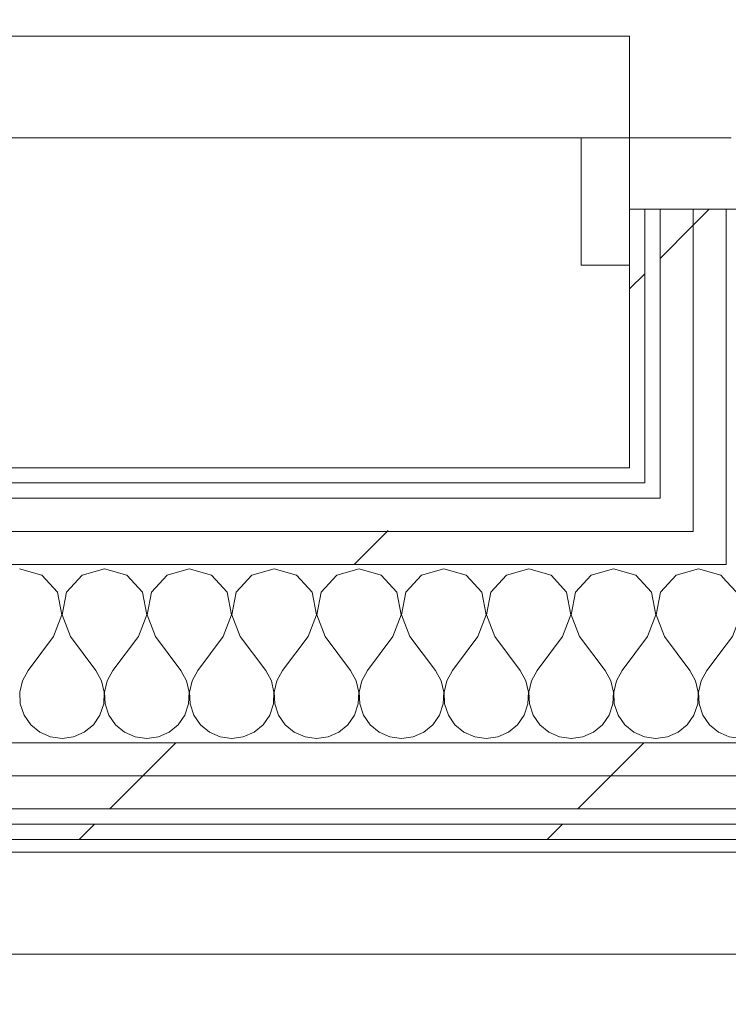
# Model space of a CAD drawing. Header units: millimetres. Extents: x -30280 to 19093, y -17460 to 4378.
# Tile 243 of 256: x 2383 to 2662, y -17330 to -16943. Entities that reach past the tile are written whole.
import ezdxf

# ---------------------------------------------------------------- set-up
doc = ezdxf.new("R2010")
doc.units = ezdxf.units.MM
doc.header["$MEASUREMENT"] = 0
doc.linetypes.add('Wipeout_Contour', pattern=[1000, 0, -1000])
for name, color, linetype in [('Nuevo_06_COT_Generals', 7, 'Continuous'), ('Nuevo_08_E_Envans secs', 7, 'Continuous'), ('Nuevo_12_FAÇ_Façana', 7, 'Continuous'), ('Nuevo_Puertas Archicad', 7, 'Continuous')]:
    doc.layers.add(name, color=color, linetype=linetype)
for name, color, linetype, lineweight in [('Nuevo_06_COT_Generals_Pluma_Nº__1', 7, 'Continuous', 5), ('Nuevo_08_E_Envans secs_Pluma_Nº__1', 7, 'Continuous', 5), ('Nuevo_12_FAÇ_Façana_Pluma_Nº__1', 7, 'Continuous', 5), ('Nuevo_Puertas Archicad_Pluma_Nº__1', 7, 'Continuous', 5)]:
    doc.layers.add(name, color=color, linetype=linetype, lineweight=lineweight)
for name, color, linetype, lineweight, true_color in [('Nuevo_08_E_Envans secs_Pluma_Nº__171', 171, 'Continuous', 13, 0xaaaaff), ('Nuevo_08_E_Envans secs_Pluma_Nº__177', 7, 'Continuous', 15, 0xf7e046), ('Nuevo_12_FAÇ_Façana_Pluma_Nº__102', 7, 'Continuous', 5, 0xcccccc), ('Nuevo_12_FAÇ_Façana_Pluma_Nº__171', 171, 'Continuous', 13, 0xaaaaff), ('Nuevo_12_FAÇ_Façana_Pluma_Nº__177', 7, 'Continuous', 15, 0xf7e046), ('Nuevo_Puertas Archicad_Pluma_Nº__3', 7, 'Continuous', 5, 0xa4a4a4)]:
    doc.layers.add(name, color=color, linetype=linetype, lineweight=lineweight, true_color=true_color)
doc.styles.add('Estilo_Generado_1', font='txt')
doc.dimstyles.new('Estilo_Generado__2', dxfattribs={"dimtxt": 100, "dimasz": 38, "dimexe": 0.18, "dimexo": 300, "dimgap": 0, "dimtad": 1, "dimlfac": 0.001, "dimzin": 0, "dimdsep": 46, "dimtxsty": 'Estilo_Generado_1', "dimblk": 'ARROWHEAD_2', "dimblk1": 'ARROWHEAD_2', "dimblk2": 'ARROWHEAD_2', "dimcen": 0.09, "dimclrd": 7, "dimclre": 7, "dimclrt": 7, "dimadec": 0, "dimazin": 0, "dimtfac": 1, "dimtdec": 4, "dimtmove": 0, "dimatfit": 3, "dimfxl": 0, "dimtolj": 1, "dimtzin": 0, "dimarcsym": 0})
pattern_1 = [(45, (0, 0), (-183.8478, 183.8478), [195, -65]), (45, (7e-14, 183.85), (-183.8478, 183.8478), [195, -65])]

# ---------------------------------------------------------------- blocks, each defined once
blk = doc.blocks.new('*X81')
at = {"layer": 'Nuevo_12_FAÇ_Façana_Pluma_Nº__102', "color": 254, "linetype": 'Continuous', "lineweight": 5, "true_color": 0xcccccc}
for p, q in [((2674.57, -17161.13), (2668.43, -17167.86)), ((2683.33, -17158.64), (2674.57, -17161.13)), ((2692.1, -17161.13), (2683.33, -17158.64)), ((2698.24, -17167.86), (2692.1, -17161.13)), ((2707.9, -17161.13), (2701.76, -17167.86)), ((2716.67, -17158.64), (2707.9, -17161.13)), ((2725.43, -17161.13), (2716.67, -17158.64)), ((2730.91, -17167.13), (2725.43, -17161.13)), ((2664.91, -17167.86), (2660.91, -17163.48)), ((2666.6, -17176.81), (2664.91, -17167.86)), ((2668.43, -17167.86), (2666.73, -17176.81)), ((2699.93, -17176.81), (2698.24, -17167.86)), ((2701.76, -17167.86), (2700.07, -17176.81)), ((2663.33, -17185.31), (2666.6, -17176.81)), ((2666.73, -17176.81), (2670, -17185.31)), ((2696.67, -17185.31), (2699.93, -17176.81)), ((2700.07, -17176.81), (2703.33, -17185.31)), ((2663.33, -17185.31), (2660.91, -17188.54)), ((2670, -17185.31), (2680, -17198.64)), ((2696.67, -17185.31), (2686.67, -17198.64)), ((2703.33, -17185.31), (2713.33, -17198.64)), ((2730, -17185.31), (2720, -17198.64)), ((2730, -17185.31), (2730.91, -17182.93)), ((2682.23, -17202.67), (2680, -17198.64)), ((2686.67, -17198.64), (2684.44, -17202.67)), ((2715.56, -17202.67), (2713.33, -17198.64)), ((2720, -17198.64), (2717.77, -17202.67)), ((2683.27, -17207.15), (2682.23, -17202.67)), ((2684.44, -17202.67), (2683.4, -17207.15)), ((2716.6, -17207.15), (2715.56, -17202.67)), ((2717.77, -17202.67), (2716.73, -17207.15)), ((2683.04, -17211.74), (2683.27, -17207.15)), ((2683.4, -17207.15), (2683.62, -17211.74)), ((2716.38, -17211.74), (2716.6, -17207.15)), ((2716.73, -17207.15), (2716.96, -17211.74)), ((2681.57, -17216.1), (2683.04, -17211.74)), ((2683.62, -17211.74), (2685.09, -17216.1)), ((2714.91, -17216.1), (2716.38, -17211.74)), ((2716.96, -17211.74), (2718.43, -17216.1)), ((2678.97, -17219.89), (2681.57, -17216.1)), ((2685.09, -17216.1), (2687.7, -17219.89)), ((2712.3, -17219.89), (2714.91, -17216.1)), ((2718.43, -17216.1), (2721.03, -17219.89)), ((2675.43, -17222.82), (2678.97, -17219.89)), ((2687.7, -17219.89), (2691.24, -17222.82)), ((2708.76, -17222.82), (2712.3, -17219.89)), ((2721.03, -17219.89), (2724.57, -17222.82)), ((2660.91, -17224.15), (2662.11, -17224.67)), ((2671.22, -17224.67), (2675.43, -17222.82)), ((2691.24, -17222.82), (2695.45, -17224.67)), ((2704.55, -17224.67), (2708.76, -17222.82)), ((2724.57, -17222.82), (2728.78, -17224.67)), ((2662.11, -17224.67), (2666.67, -17225.31)), ((2666.67, -17225.31), (2671.22, -17224.67)), ((2695.45, -17224.67), (2700, -17225.31)), ((2700, -17225.31), (2704.55, -17224.67)), ((2728.78, -17224.67), (2730.91, -17224.97))]:
    blk.add_line(p, q, dxfattribs=at)
blk = doc.blocks.new('*X82')
at = {"layer": 'Nuevo_12_FAÇ_Façana_Pluma_Nº__102', "color": 254, "linetype": 'Continuous', "lineweight": 5, "true_color": 0xcccccc}
for p, q in [((2392.1, -17161.13), (2383.33, -17158.64)), ((2398.24, -17167.86), (2392.1, -17161.13)), ((2407.9, -17161.13), (2401.76, -17167.86)), ((2416.67, -17158.64), (2407.9, -17161.13)), ((2425.43, -17161.13), (2416.67, -17158.64)), ((2431.57, -17167.86), (2425.43, -17161.13)), ((2441.24, -17161.13), (2435.09, -17167.86)), ((2450, -17158.64), (2441.24, -17161.13)), ((2458.76, -17161.13), (2450, -17158.64)), ((2464.91, -17167.86), (2458.76, -17161.13)), ((2474.57, -17161.13), (2468.43, -17167.86)), ((2483.33, -17158.64), (2474.57, -17161.13)), ((2492.1, -17161.13), (2483.33, -17158.64)), ((2498.24, -17167.86), (2492.1, -17161.13)), ((2507.9, -17161.13), (2501.76, -17167.86)), ((2516.67, -17158.64), (2507.9, -17161.13)), ((2525.43, -17161.13), (2516.67, -17158.64)), ((2531.57, -17167.86), (2525.43, -17161.13)), ((2541.24, -17161.13), (2535.09, -17167.86)), ((2550, -17158.64), (2541.24, -17161.13)), ((2558.76, -17161.13), (2550, -17158.64)), ((2564.91, -17167.86), (2558.76, -17161.13)), ((2574.57, -17161.13), (2568.43, -17167.86)), ((2583.33, -17158.64), (2574.57, -17161.13)), ((2592.1, -17161.13), (2583.33, -17158.64)), ((2598.24, -17167.86), (2592.1, -17161.13)), ((2607.9, -17161.13), (2601.76, -17167.86)), ((2616.67, -17158.64), (2607.9, -17161.13)), ((2625.43, -17161.13), (2616.67, -17158.64)), ((2631.57, -17167.86), (2625.43, -17161.13)), ((2641.24, -17161.13), (2635.09, -17167.86)), ((2650, -17158.64), (2641.24, -17161.13)), ((2658.76, -17161.13), (2650, -17158.64)), ((2660.91, -17163.48), (2658.76, -17161.13)), ((2399.93, -17176.81), (2398.24, -17167.86)), ((2401.76, -17167.86), (2400.07, -17176.81)), ((2433.27, -17176.81), (2431.57, -17167.86)), ((2435.09, -17167.86), (2433.4, -17176.81)), ((2466.6, -17176.81), (2464.91, -17167.86)), ((2468.43, -17167.86), (2466.73, -17176.81)), ((2499.93, -17176.81), (2498.24, -17167.86)), ((2501.76, -17167.86), (2500.07, -17176.81)), ((2533.27, -17176.81), (2531.57, -17167.86)), ((2535.09, -17167.86), (2533.4, -17176.81)), ((2566.6, -17176.81), (2564.91, -17167.86)), ((2568.43, -17167.86), (2566.73, -17176.81)), ((2599.93, -17176.81), (2598.24, -17167.86)), ((2601.76, -17167.86), (2600.07, -17176.81)), ((2633.27, -17176.81), (2631.57, -17167.86)), ((2635.09, -17167.86), (2633.4, -17176.81)), ((2396.67, -17185.31), (2399.93, -17176.81)), ((2400.07, -17176.81), (2403.33, -17185.31)), ((2430, -17185.31), (2433.27, -17176.81)), ((2433.4, -17176.81), (2436.67, -17185.31)), ((2463.33, -17185.31), (2466.6, -17176.81)), ((2466.73, -17176.81), (2470, -17185.31)), ((2496.67, -17185.31), (2499.93, -17176.81)), ((2500.07, -17176.81), (2503.33, -17185.31)), ((2530, -17185.31), (2533.27, -17176.81)), ((2533.4, -17176.81), (2536.67, -17185.31)), ((2563.33, -17185.31), (2566.6, -17176.81)), ((2566.73, -17176.81), (2570, -17185.31)), ((2596.67, -17185.31), (2599.93, -17176.81)), ((2600.07, -17176.81), (2603.33, -17185.31)), ((2630, -17185.31), (2633.27, -17176.81)), ((2633.4, -17176.81), (2636.67, -17185.31)), ((2396.67, -17185.31), (2386.67, -17198.64)), ((2403.33, -17185.31), (2413.33, -17198.64)), ((2430, -17185.31), (2420, -17198.64)), ((2436.67, -17185.31), (2446.67, -17198.64)), ((2463.33, -17185.31), (2453.33, -17198.64)), ((2470, -17185.31), (2480, -17198.64)), ((2496.67, -17185.31), (2486.67, -17198.64)), ((2503.33, -17185.31), (2513.33, -17198.64)), ((2530, -17185.31), (2520, -17198.64)), ((2536.67, -17185.31), (2546.67, -17198.64)), ((2563.33, -17185.31), (2553.33, -17198.64)), ((2570, -17185.31), (2580, -17198.64)), ((2596.67, -17185.31), (2586.67, -17198.64)), ((2603.33, -17185.31), (2613.33, -17198.64)), ((2630, -17185.31), (2620, -17198.64)), ((2636.67, -17185.31), (2646.67, -17198.64)), ((2660.91, -17188.54), (2653.33, -17198.64)), ((2386.67, -17198.64), (2384.44, -17202.67)), ((2415.56, -17202.67), (2413.33, -17198.64)), ((2420, -17198.64), (2417.77, -17202.67)), ((2448.89, -17202.67), (2446.67, -17198.64)), ((2453.33, -17198.64), (2451.11, -17202.67)), ((2482.23, -17202.67), (2480, -17198.64)), ((2486.67, -17198.64), (2484.44, -17202.67)), ((2515.56, -17202.67), (2513.33, -17198.64)), ((2520, -17198.64), (2517.77, -17202.67)), ((2548.89, -17202.67), (2546.67, -17198.64)), ((2553.33, -17198.64), (2551.11, -17202.67)), ((2582.23, -17202.67), (2580, -17198.64)), ((2586.67, -17198.64), (2584.44, -17202.67)), ((2615.56, -17202.67), (2613.33, -17198.64)), ((2620, -17198.64), (2617.77, -17202.67)), ((2648.89, -17202.67), (2646.67, -17198.64)), ((2653.33, -17198.64), (2651.11, -17202.67)), ((2384.44, -17202.67), (2383.4, -17207.15)), ((2416.6, -17207.15), (2415.56, -17202.67)), ((2417.77, -17202.67), (2416.73, -17207.15)), ((2449.93, -17207.15), (2448.89, -17202.67)), ((2451.11, -17202.67), (2450.07, -17207.15)), ((2483.27, -17207.15), (2482.23, -17202.67)), ((2484.44, -17202.67), (2483.4, -17207.15)), ((2516.6, -17207.15), (2515.56, -17202.67)), ((2517.77, -17202.67), (2516.73, -17207.15)), ((2549.93, -17207.15), (2548.89, -17202.67)), ((2551.11, -17202.67), (2550.07, -17207.15)), ((2583.27, -17207.15), (2582.23, -17202.67)), ((2584.44, -17202.67), (2583.4, -17207.15)), ((2616.6, -17207.15), (2615.56, -17202.67)), ((2617.77, -17202.67), (2616.73, -17207.15)), ((2649.93, -17207.15), (2648.89, -17202.67)), ((2651.11, -17202.67), (2650.07, -17207.15)), ((2383.4, -17207.15), (2383.62, -17211.74)), ((2416.38, -17211.74), (2416.6, -17207.15)), ((2416.73, -17207.15), (2416.96, -17211.74)), ((2449.71, -17211.74), (2449.93, -17207.15)), ((2450.07, -17207.15), (2450.29, -17211.74)), ((2483.04, -17211.74), (2483.27, -17207.15)), ((2483.4, -17207.15), (2483.62, -17211.74)), ((2516.38, -17211.74), (2516.6, -17207.15)), ((2516.73, -17207.15), (2516.96, -17211.74)), ((2549.71, -17211.74), (2549.93, -17207.15)), ((2550.07, -17207.15), (2550.29, -17211.74)), ((2583.04, -17211.74), (2583.27, -17207.15)), ((2583.4, -17207.15), (2583.62, -17211.74)), ((2616.38, -17211.74), (2616.6, -17207.15)), ((2616.73, -17207.15), (2616.96, -17211.74)), ((2649.71, -17211.74), (2649.93, -17207.15)), ((2650.07, -17207.15), (2650.29, -17211.74)), ((2383.62, -17211.74), (2385.09, -17216.1)), ((2414.91, -17216.1), (2416.38, -17211.74)), ((2416.96, -17211.74), (2418.43, -17216.1)), ((2448.24, -17216.1), (2449.71, -17211.74)), ((2450.29, -17211.74), (2451.76, -17216.1)), ((2481.57, -17216.1), (2483.04, -17211.74)), ((2483.62, -17211.74), (2485.09, -17216.1)), ((2514.91, -17216.1), (2516.38, -17211.74)), ((2516.96, -17211.74), (2518.43, -17216.1)), ((2548.24, -17216.1), (2549.71, -17211.74)), ((2550.29, -17211.74), (2551.76, -17216.1)), ((2581.57, -17216.1), (2583.04, -17211.74)), ((2583.62, -17211.74), (2585.09, -17216.1)), ((2614.91, -17216.1), (2616.38, -17211.74)), ((2616.96, -17211.74), (2618.43, -17216.1)), ((2648.24, -17216.1), (2649.71, -17211.74)), ((2650.29, -17211.74), (2651.76, -17216.1)), ((2385.09, -17216.1), (2387.7, -17219.89)), ((2412.3, -17219.89), (2414.91, -17216.1)), ((2418.43, -17216.1), (2421.03, -17219.89)), ((2445.64, -17219.89), (2448.24, -17216.1)), ((2451.76, -17216.1), (2454.36, -17219.89)), ((2478.97, -17219.89), (2481.57, -17216.1)), ((2485.09, -17216.1), (2487.7, -17219.89)), ((2512.3, -17219.89), (2514.91, -17216.1)), ((2518.43, -17216.1), (2521.03, -17219.89)), ((2545.64, -17219.89), (2548.24, -17216.1)), ((2551.76, -17216.1), (2554.36, -17219.89)), ((2578.97, -17219.89), (2581.57, -17216.1)), ((2585.09, -17216.1), (2587.7, -17219.89)), ((2612.3, -17219.89), (2614.91, -17216.1)), ((2618.43, -17216.1), (2621.03, -17219.89)), ((2645.64, -17219.89), (2648.24, -17216.1)), ((2651.76, -17216.1), (2654.36, -17219.89)), ((2387.7, -17219.89), (2391.24, -17222.82)), ((2408.76, -17222.82), (2412.3, -17219.89)), ((2421.03, -17219.89), (2424.57, -17222.82)), ((2442.1, -17222.82), (2445.64, -17219.89)), ((2454.36, -17219.89), (2457.9, -17222.82)), ((2475.43, -17222.82), (2478.97, -17219.89)), ((2487.7, -17219.89), (2491.24, -17222.82)), ((2508.76, -17222.82), (2512.3, -17219.89)), ((2521.03, -17219.89), (2524.57, -17222.82)), ((2542.1, -17222.82), (2545.64, -17219.89)), ((2554.36, -17219.89), (2557.9, -17222.82)), ((2575.43, -17222.82), (2578.97, -17219.89)), ((2587.7, -17219.89), (2591.24, -17222.82)), ((2608.76, -17222.82), (2612.3, -17219.89)), ((2621.03, -17219.89), (2624.57, -17222.82)), ((2642.1, -17222.82), (2645.64, -17219.89)), ((2654.36, -17219.89), (2657.9, -17222.82)), ((2391.24, -17222.82), (2395.45, -17224.67)), ((2404.55, -17224.67), (2408.76, -17222.82)), ((2424.57, -17222.82), (2428.78, -17224.67)), ((2437.89, -17224.67), (2442.1, -17222.82)), ((2457.9, -17222.82), (2462.11, -17224.67)), ((2471.22, -17224.67), (2475.43, -17222.82)), ((2491.24, -17222.82), (2495.45, -17224.67)), ((2504.55, -17224.67), (2508.76, -17222.82)), ((2524.57, -17222.82), (2528.78, -17224.67)), ((2537.89, -17224.67), (2542.1, -17222.82)), ((2557.9, -17222.82), (2562.11, -17224.67)), ((2571.22, -17224.67), (2575.43, -17222.82)), ((2591.24, -17222.82), (2595.45, -17224.67)), ((2604.55, -17224.67), (2608.76, -17222.82)), ((2624.57, -17222.82), (2628.78, -17224.67)), ((2637.89, -17224.67), (2642.1, -17222.82)), ((2657.9, -17222.82), (2660.91, -17224.15)), ((2395.45, -17224.67), (2400, -17225.31)), ((2400, -17225.31), (2404.55, -17224.67)), ((2428.78, -17224.67), (2433.33, -17225.31)), ((2433.33, -17225.31), (2437.89, -17224.67)), ((2462.11, -17224.67), (2466.67, -17225.31)), ((2466.67, -17225.31), (2471.22, -17224.67)), ((2495.45, -17224.67), (2500, -17225.31)), ((2500, -17225.31), (2504.55, -17224.67)), ((2528.78, -17224.67), (2533.33, -17225.31)), ((2533.33, -17225.31), (2537.89, -17224.67)), ((2562.11, -17224.67), (2566.67, -17225.31)), ((2566.67, -17225.31), (2571.22, -17224.67)), ((2595.45, -17224.67), (2600, -17225.31)), ((2600, -17225.31), (2604.55, -17224.67)), ((2628.78, -17224.67), (2633.33, -17225.31)), ((2633.33, -17225.31), (2637.89, -17224.67))]:
    blk.add_line(p, q, dxfattribs=at)
blk = doc.blocks.new('Puerta Corredera Exterior 27_2')
at = {"layer": 'Nuevo_Puertas Archicad', "linetype": 'Continuous', "lineweight": 0, "true_color": 0xffffff}
h = blk.add_hatch(dxfattribs=at)
h.set_pattern_fill('Hormigón_en_Masa_0001', style=0, pattern_type=2)
h.set_pattern_definition([(0, (0, 0), (0, 779.42), [48.75, -401.25]), (0, (225, 389.7), (0, 779.42), [48.75, -401.25]), (60, (0, 0), (-675, 389.7), [48.75, -401.25]), (60, (450, 0), (-675, 389.7), [48.75, -401.25]), (120, (48.75, 0), (675, 389.7), [48.75, -401.25]), (120, (498.75, 0), (675, 389.7), [48.75, -401.25]), (0, (0, 75), (0, 150), [0, -150, 0, -225]), (45, (75, 75), (-106.066, 106.066), [0, -112.5, 0, -187.5])])
h.paths.add_polyline_path([(460.2, 45), (460.2, 5), (2560.2, 5), (2560.2, 45)])
at = {"layer": 'Nuevo_Puertas Archicad_Pluma_Nº__1', "color": 7, "linetype": 'Continuous', "lineweight": 5}
for p, q in [((460.2, 45), (2560.2, 45)), ((2560.2, 5), (460.2, 5))]:
    blk.add_line(p, q, dxfattribs=at)
blk = doc.blocks.new('Muro_60_1', base_point=(5828.89, -17264.98))
at = {"color": 254, "linetype": 'Wipeout_Contour', "lineweight": 0, "ltscale": 69288.669152}
blk.add_wipeout([(2622.91, -17124.98), (2628.91, -17124.98), (2628.91, -17118.98), (2622.91, -17118.98)], dxfattribs=at).dxf.layer = 'Nuevo_12_FAÇ_Façana'
at = {"color": 254, "linetype": 'Wipeout_Contour', "lineweight": 0, "ltscale": 69359.374728}
blk.add_wipeout([(2634.91, -17143.98), (2647.91, -17143.98), (2647.91, -17130.98), (2634.91, -17130.98)], dxfattribs=at).dxf.layer = 'Nuevo_12_FAÇ_Façana'
at = {"color": 254, "linetype": 'Wipeout_Contour', "lineweight": 0, "ltscale": 69742.432847}
blk.add_wipeout([(778.89, -17258.98), (778.89, -17264.98), (3389.84, -17264.98), (3389.84, -17258.98)], dxfattribs=at).dxf.layer = 'Nuevo_12_FAÇ_Façana'
at = {"layer": 'Nuevo_12_FAÇ_Façana_Pluma_Nº__171', "linetype": 'Continuous', "lineweight": 13, "true_color": 0xaaaaff}
h = blk.add_hatch(dxfattribs=at)
h.set_pattern_fill('Panellat_HPL_0001', color=161, style=0, pattern_type=2)
h.set_pattern_definition(pattern_1)
h.paths.add_polyline_path([(2622.91, -17124.98), (2628.91, -17124.98), (2628.91, -17118.98), (2622.91, -17118.98)])
h = blk.add_hatch(dxfattribs=at)
h.set_pattern_fill('Panellat_HPL_0001', color=161, style=0, pattern_type=2)
h.set_pattern_definition(pattern_1)
h.paths.add_polyline_path([(778.89, -17258.98), (778.89, -17264.98), (3389.84, -17264.98), (3389.84, -17258.98)])
at = {"layer": 'Nuevo_12_FAÇ_Façana_Pluma_Nº__177', "linetype": 'Continuous', "lineweight": 15, "true_color": 0xf7e046}
h = blk.add_hatch(dxfattribs=at)
h.set_pattern_fill('Panellat_HPL_0001', color=53, style=0, pattern_type=2)
h.set_pattern_definition(pattern_1)
h.paths.add_polyline_path([(2634.91, -17143.98), (2647.91, -17143.98), (2647.91, -17130.98), (2634.91, -17130.98)])
at = {"layer": 'Nuevo_12_FAÇ_Façana_Pluma_Nº__1', "color": 7, "linetype": 'Continuous', "lineweight": 5}
for p, q in [((2628.91, -17118.98), (2628.91, -17124.98)), ((3389.84, -17258.98), (778.89, -17258.98))]:
    blk.add_line(p, q, dxfattribs=at)
at = {"layer": 'Nuevo_12_FAÇ_Façana_Pluma_Nº__1', "color": 7, "linetype": 'Continuous', "lineweight": 5, "flags": 128}
blk.add_lwpolyline([(778.89, -17264.98), (3389.84, -17264.98)], dxfattribs=at)
at = {"color": 254, "linetype": 'Wipeout_Contour', "lineweight": 0, "ltscale": 68961.735356}
blk.add_wipeout([(1128.89, -17124.98), (2622.91, -17124.98), (2622.91, -17118.98), (1128.89, -17118.98)], dxfattribs=at).dxf.layer = 'Nuevo_12_FAÇ_Façana'
at = {"color": 254, "linetype": 'Wipeout_Contour', "lineweight": 0, "ltscale": 69025.38123}
blk.add_wipeout([(1116.89, -17143.98), (2634.91, -17143.98), (2634.91, -17130.98), (1116.89, -17130.98)], dxfattribs=at).dxf.layer = 'Nuevo_12_FAÇ_Façana'
at = {"color": 254, "linetype": 'Wipeout_Contour', "lineweight": 0, "ltscale": 69418.702728}
blk.add_wipeout([(2647.91, -17156.98), (2660.91, -17156.98), (2660.91, -17143.98), (2647.91, -17143.98)], dxfattribs=at).dxf.layer = 'Nuevo_12_FAÇ_Façana'
at = {"layer": 'Nuevo_12_FAÇ_Façana_Pluma_Nº__171', "linetype": 'Continuous', "lineweight": 13, "true_color": 0xaaaaff}
h = blk.add_hatch(dxfattribs=at)
h.set_pattern_fill('Panellat_HPL_0001', color=161, style=0, pattern_type=2)
h.set_pattern_definition(pattern_1)
h.paths.add_polyline_path([(1128.89, -17124.98), (2622.91, -17124.98), (2622.91, -17118.98), (1128.89, -17118.98)])
at = {"layer": 'Nuevo_12_FAÇ_Façana_Pluma_Nº__177', "linetype": 'Continuous', "lineweight": 15, "true_color": 0xf7e046}
h = blk.add_hatch(dxfattribs=at)
h.set_pattern_fill('Panellat_HPL_0001', color=53, style=0, pattern_type=2)
h.set_pattern_definition(pattern_1)
h.paths.add_polyline_path([(1116.89, -17143.98), (2634.91, -17143.98), (2634.91, -17130.98), (1116.89, -17130.98)])
h = blk.add_hatch(dxfattribs=at)
h.set_pattern_fill('Panellat_HPL_0001', color=53, style=0, pattern_type=2)
h.set_pattern_definition(pattern_1)
h.paths.add_polyline_path([(2647.91, -17156.98), (2660.91, -17156.98), (2660.91, -17143.98), (2647.91, -17143.98)])
at = {"layer": 'Nuevo_12_FAÇ_Façana_Pluma_Nº__1', "color": 7, "linetype": 'Continuous', "lineweight": 5}
for p, q in [((2628.91, -17124.98), (1122.89, -17124.98)), ((2634.91, -17124.98), (2634.91, -17130.98)), ((2634.91, -17130.98), (1116.89, -17130.98)), ((2660.91, -17143.98), (2660.91, -17156.98))]:
    blk.add_line(p, q, dxfattribs=at)
at = {"layer": 'Nuevo_12_FAÇ_Façana_Pluma_Nº__1', "color": 7, "linetype": 'Continuous', "lineweight": 5, "flags": 128}
blk.add_lwpolyline([(2622.91, -17118.98), (1128.89, -17118.98)], dxfattribs=at)
at = {"layer": 'Nuevo_12_FAÇ_Façana', "color": 7, "lineweight": 20}
blk.add_blockref('*X81', (0, 0), dxfattribs=at)
at = {"color": 254, "linetype": 'Wipeout_Contour', "lineweight": 0, "ltscale": 69079.302504}
blk.add_wipeout([(1103.89, -17156.98), (2647.91, -17156.98), (2647.91, -17143.98), (1103.89, -17143.98)], dxfattribs=at).dxf.layer = 'Nuevo_12_FAÇ_Façana'
at = {"layer": 'Nuevo_12_FAÇ_Façana_Pluma_Nº__177', "linetype": 'Continuous', "lineweight": 15, "true_color": 0xf7e046}
h = blk.add_hatch(dxfattribs=at)
h.set_pattern_fill('Panellat_HPL_0001', color=53, style=0, pattern_type=2)
h.set_pattern_definition(pattern_1)
h.paths.add_polyline_path([(1103.89, -17156.98), (2647.91, -17156.98), (2647.91, -17143.98), (1103.89, -17143.98)])
at = {"layer": 'Nuevo_12_FAÇ_Façana_Pluma_Nº__1', "color": 7, "linetype": 'Continuous', "lineweight": 5}
for p, q in [((2647.91, -17130.98), (2647.91, -17143.98)), ((2647.91, -17143.98), (1103.89, -17143.98)), ((2660.91, -17156.98), (1103.89, -17156.98))]:
    blk.add_line(p, q, dxfattribs=at)
at = {"layer": 'Nuevo_12_FAÇ_Façana', "color": 7, "lineweight": 20}
blk.add_blockref('*X82', (0, 0), dxfattribs=at)
at = {"color": 254, "linetype": 'Wipeout_Contour', "lineweight": 0, "ltscale": 69629.560985}
blk.add_wipeout([(778.89, -17226.98), (778.89, -17239.98), (3389.84, -17239.98), (3389.84, -17226.98)], dxfattribs=at).dxf.layer = 'Nuevo_12_FAÇ_Façana'
at = {"layer": 'Nuevo_12_FAÇ_Façana_Pluma_Nº__177', "linetype": 'Continuous', "lineweight": 15, "true_color": 0xf7e046}
h = blk.add_hatch(dxfattribs=at)
h.set_pattern_fill('Panellat_HPL_0001', color=53, style=0, pattern_type=2)
h.set_pattern_definition(pattern_1)
h.paths.add_polyline_path([(778.89, -17226.98), (778.89, -17239.98), (3389.84, -17239.98), (3389.84, -17226.98)])
at = {"layer": 'Nuevo_12_FAÇ_Façana_Pluma_Nº__1', "color": 7, "linetype": 'Continuous', "lineweight": 5}
blk.add_line((3389.84, -17226.98), (778.89, -17226.98), dxfattribs=at)
at = {"color": 254, "linetype": 'Wipeout_Contour', "lineweight": 0, "ltscale": 69681.046029}
blk.add_wipeout([(778.89, -17239.98), (778.89, -17252.98), (3389.84, -17252.98), (3389.84, -17239.98)], dxfattribs=at).dxf.layer = 'Nuevo_12_FAÇ_Façana'
at = {"layer": 'Nuevo_12_FAÇ_Façana_Pluma_Nº__177', "linetype": 'Continuous', "lineweight": 15, "true_color": 0xf7e046}
h = blk.add_hatch(dxfattribs=at)
h.set_pattern_fill('Panellat_HPL_0001', color=53, style=0, pattern_type=2)
h.set_pattern_definition(pattern_1)
h.paths.add_polyline_path([(778.89, -17239.98), (778.89, -17252.98), (3389.84, -17252.98), (3389.84, -17239.98)])
at = {"layer": 'Nuevo_12_FAÇ_Façana_Pluma_Nº__1', "color": 7, "linetype": 'Continuous', "lineweight": 5}
for p, q in [((3389.84, -17239.98), (778.89, -17239.98)), ((3389.84, -17252.98), (778.89, -17252.98))]:
    blk.add_line(p, q, dxfattribs=at)
at = {"layer": 'Nuevo_Puertas Archicad', "color": 253, "linetype": 'Continuous', "lineweight": 5, "true_color": 0xa4a4a6, "zscale": 1000, "rotation": 180}
blk.add_blockref('Puerta Corredera Exterior 27_2', (4439.84, -17264.98), dxfattribs=at)
blk = doc.blocks.new('Puerta 27_7')
at = {"layer": 'Nuevo_Puertas Archicad_Pluma_Nº__1', "color": 7, "linetype": 'Continuous', "lineweight": 5}
for p, q in [((482, 0), (482, 1044)), ((522, 1044), (522, 0)), ((522, 19), (572, 19)), ((522, 0), (522, 19)), ((572, 19), (572, 0)), ((522, 0), (482, 0)), ((572, 0), (522, 0)), ((550, 0), (522, 0)), ((522, 0), (522, -40)), ((550, -146), (550, 0)), ((550, 0), (550, -6)), ((550, 0), (550, -6)), ((550, 0), (572, 0)), ((550, 0), (572, 0)), ((550, -6), (550, -12)), ((550, -6), (550, -12)), ((550, -12), (550, -25)), ((550, -12), (550, -25)), ((550, -25), (550, -38)), ((550, -25), (550, -38)), ((550, -38), (550, -108)), ((550, -38), (550, -108))]:
    blk.add_line(p, q, dxfattribs=at)
at = {"layer": 'Nuevo_Puertas Archicad_Pluma_Nº__3', "color": 253, "linetype": 'Continuous', "lineweight": 5, "true_color": 0xa4a4a4}
blk.add_arc((522, 0), 1044, 90, 180, dxfattribs=at)
blk = doc.blocks.new('Muro_64_1', base_point=(2622.91, -17264.98))
at = {"color": 254, "linetype": 'Wipeout_Contour', "lineweight": 0, "ltscale": 69076.170233}
blk.add_wipeout([(2622.91, -17118.98), (2628.91, -17118.98), (2628.91, -17017.48), (2622.91, -17017.48)], dxfattribs=at).dxf.layer = 'Nuevo_08_E_Envans secs'
at = {"color": 254, "linetype": 'Wipeout_Contour', "lineweight": 0, "ltscale": 69306.046126}
blk.add_wipeout([(2647.91, -17124.98), (2660.91, -17124.98), (2660.91, -17118.98), (2647.91, -17118.98)], dxfattribs=at).dxf.layer = 'Nuevo_08_E_Envans secs'
at = {"layer": 'Nuevo_08_E_Envans secs_Pluma_Nº__171', "linetype": 'Continuous', "lineweight": 13, "true_color": 0xaaaaff}
h = blk.add_hatch(dxfattribs=at)
h.set_pattern_fill('Panellat_HPL_0001', color=161, style=0, pattern_type=2)
h.set_pattern_definition(pattern_1)
h.paths.add_polyline_path([(2622.91, -17118.98), (2628.91, -17118.98), (2628.91, -17017.48), (2622.91, -17017.48)])
at = {"layer": 'Nuevo_08_E_Envans secs_Pluma_Nº__177', "linetype": 'Continuous', "lineweight": 15, "true_color": 0xf7e046}
h = blk.add_hatch(dxfattribs=at)
h.set_pattern_fill('Panellat_HPL_0001', color=53, style=0, pattern_type=2)
h.set_pattern_definition(pattern_1)
h.paths.add_polyline_path([(2647.91, -17124.98), (2660.91, -17124.98), (2660.91, -17118.98), (2647.91, -17118.98)])
at = {"layer": 'Nuevo_08_E_Envans secs_Pluma_Nº__1', "color": 7, "linetype": 'Continuous', "lineweight": 5}
for p, q in [((2622.91, -17017.48), (2622.91, -17039.48)), ((2622.91, -17017.48), (2628.91, -17017.48)), ((2628.91, -17118.98), (2628.91, -17017.48))]:
    blk.add_line(p, q, dxfattribs=at)
at = {"layer": 'Nuevo_08_E_Envans secs_Pluma_Nº__1', "color": 7, "linetype": 'Continuous', "lineweight": 5, "flags": 128}
blk.add_lwpolyline([(2622.91, -17017.48), (2622.91, -17118.98)], dxfattribs=at)
at = {"layer": 'Nuevo_12_FAÇ_Façana_Pluma_Nº__1', "color": 7, "linetype": 'Continuous', "lineweight": 5}
blk.add_line((2628.91, -17118.98), (2628.91, -17124.98), dxfattribs=at)
at = {"color": 254, "linetype": 'Wipeout_Contour', "lineweight": 0, "ltscale": 69298.098804}
blk.add_wipeout([(2634.91, -17124.98), (2647.91, -17124.98), (2647.91, -17118.98), (2634.91, -17118.98)], dxfattribs=at).dxf.layer = 'Nuevo_08_E_Envans secs'
at = {"layer": 'Nuevo_08_E_Envans secs_Pluma_Nº__177', "linetype": 'Continuous', "lineweight": 15, "true_color": 0xf7e046}
h = blk.add_hatch(dxfattribs=at)
h.set_pattern_fill('Panellat_HPL_0001', color=53, style=0, pattern_type=2)
h.set_pattern_definition(pattern_1)
h.paths.add_polyline_path([(2634.91, -17124.98), (2647.91, -17124.98), (2647.91, -17118.98), (2634.91, -17118.98)])
at = {"color": 254, "linetype": 'Wipeout_Contour', "lineweight": 0, "ltscale": 69093.600798}
blk.add_wipeout([(2647.91, -17118.98), (2660.91, -17118.98), (2660.91, -17017.48), (2647.91, -17017.48)], dxfattribs=at).dxf.layer = 'Nuevo_08_E_Envans secs'
at = {"color": 254, "linetype": 'Wipeout_Contour', "lineweight": 0, "ltscale": 69329.762909}
blk.add_wipeout([(2647.91, -17130.98), (2660.91, -17130.98), (2660.91, -17124.98), (2647.91, -17124.98)], dxfattribs=at).dxf.layer = 'Nuevo_08_E_Envans secs'
at = {"layer": 'Nuevo_08_E_Envans secs_Pluma_Nº__177', "linetype": 'Continuous', "lineweight": 15, "true_color": 0xf7e046}
h = blk.add_hatch(dxfattribs=at)
h.set_pattern_fill('Panellat_HPL_0001', color=53, style=0, pattern_type=2)
h.set_pattern_definition(pattern_1)
h.paths.add_polyline_path([(2647.91, -17118.98), (2660.91, -17118.98), (2660.91, -17017.48), (2647.91, -17017.48)])
h = blk.add_hatch(dxfattribs=at)
h.set_pattern_fill('Panellat_HPL_0001', color=53, style=0, pattern_type=2)
h.set_pattern_definition(pattern_1)
h.paths.add_polyline_path([(2647.91, -17130.98), (2660.91, -17130.98), (2660.91, -17124.98), (2647.91, -17124.98)])
at = {"layer": 'Nuevo_08_E_Envans secs_Pluma_Nº__1', "color": 7, "linetype": 'Continuous', "lineweight": 5}
for p, q in [((2660.91, -17118.98), (2660.91, -17017.48)), ((2660.91, -17017.48), (2730.91, -17017.48))]:
    blk.add_line(p, q, dxfattribs=at)
at = {"layer": 'Nuevo_12_FAÇ_Façana_Pluma_Nº__1', "color": 7, "linetype": 'Continuous', "lineweight": 5}
blk.add_line((2660.91, -17118.98), (2660.91, -17124.98), dxfattribs=at)
at = {"color": 254, "linetype": 'Wipeout_Contour', "lineweight": 0, "ltscale": 69085.628979}
blk.add_wipeout([(2634.91, -17118.98), (2647.91, -17118.98), (2647.91, -17017.48), (2634.91, -17017.48)], dxfattribs=at).dxf.layer = 'Nuevo_08_E_Envans secs'
at = {"color": 254, "linetype": 'Wipeout_Contour', "lineweight": 0, "ltscale": 69321.818306}
blk.add_wipeout([(2634.91, -17130.98), (2647.91, -17130.98), (2647.91, -17124.98), (2634.91, -17124.98)], dxfattribs=at).dxf.layer = 'Nuevo_08_E_Envans secs'
at = {"layer": 'Nuevo_08_E_Envans secs_Pluma_Nº__177', "linetype": 'Continuous', "lineweight": 15, "true_color": 0xf7e046}
h = blk.add_hatch(dxfattribs=at)
h.set_pattern_fill('Panellat_HPL_0001', color=53, style=0, pattern_type=2)
h.set_pattern_definition(pattern_1)
h.paths.add_polyline_path([(2634.91, -17118.98), (2647.91, -17118.98), (2647.91, -17017.48), (2634.91, -17017.48)])
h = blk.add_hatch(dxfattribs=at)
h.set_pattern_fill('Panellat_HPL_0001', color=53, style=0, pattern_type=2)
h.set_pattern_definition(pattern_1)
h.paths.add_polyline_path([(2634.91, -17130.98), (2647.91, -17130.98), (2647.91, -17124.98), (2634.91, -17124.98)])
at = {"layer": 'Nuevo_08_E_Envans secs_Pluma_Nº__1', "color": 7, "linetype": 'Continuous', "lineweight": 5}
for p, q in [((2628.91, -17017.48), (2634.91, -17017.48)), ((2634.91, -17118.98), (2634.91, -17017.48)), ((2634.91, -17017.48), (2647.91, -17017.48)), ((2647.91, -17118.98), (2647.91, -17017.48)), ((2647.91, -17017.48), (2660.91, -17017.48))]:
    blk.add_line(p, q, dxfattribs=at)
at = {"layer": 'Nuevo_12_FAÇ_Façana_Pluma_Nº__1', "color": 7, "linetype": 'Continuous', "lineweight": 5}
for p, q in [((2634.91, -17118.98), (2634.91, -17124.98)), ((2647.91, -17118.98), (2647.91, -17124.98)), ((2634.91, -17124.98), (2634.91, -17130.98))]:
    blk.add_line(p, q, dxfattribs=at)
at = {"layer": 'Nuevo_Puertas Archicad', "color": 253, "linetype": 'Continuous', "lineweight": 5, "true_color": 0xa4a4a6, "xscale": -1, "zscale": 1000, "rotation": 90}
blk.add_blockref('Puerta 27_7', (2622.91, -16467.48), dxfattribs=at)
at = {"color": 254, "linetype": 'Wipeout_Contour', "lineweight": 0, "ltscale": 69367.315031}
blk.add_wipeout([(2647.91, -17143.98), (2660.91, -17143.98), (2660.91, -17130.98), (2647.91, -17130.98)], dxfattribs=at).dxf.layer = 'Nuevo_08_E_Envans secs'
at = {"layer": 'Nuevo_08_E_Envans secs_Pluma_Nº__177', "linetype": 'Continuous', "lineweight": 15, "true_color": 0xf7e046}
h = blk.add_hatch(dxfattribs=at)
h.set_pattern_fill('Panellat_HPL_0001', color=53, style=0, pattern_type=2)
h.set_pattern_definition(pattern_1)
h.paths.add_polyline_path([(2647.91, -17143.98), (2660.91, -17143.98), (2660.91, -17130.98), (2647.91, -17130.98)])
at = {"layer": 'Nuevo_12_FAÇ_Façana_Pluma_Nº__1', "color": 7, "linetype": 'Continuous', "lineweight": 5}
for p, q in [((2647.91, -17124.98), (2647.91, -17130.98)), ((2660.91, -17124.98), (2660.91, -17130.98)), ((2647.91, -17130.98), (2647.91, -17143.98)), ((2660.91, -17130.98), (2660.91, -17143.98)), ((2660.91, -17143.98), (2660.91, -17156.98))]:
    blk.add_line(p, q, dxfattribs=at)
blk = doc.blocks.new('*D674')
at = {"layer": 'Nuevo_06_COT_Generals_Pluma_Nº__1', "color": 7, "linetype": 'Continuous', "lineweight": 5}
for p, q in [((2769.47, -16369.12), (2769.13, -16818.98)), ((2754.99, -16431.61), (2783.89, -16381.63)), ((5749.67, -16433.82), (5778.58, -16383.84)), ((2769.44, -16406.62), (2622.17, -16406.51)), ((5764.12, -16408.83), (2769.44, -16406.62))]:
    blk.add_line(p, q, dxfattribs=at)
at = {"layer": 'Nuevo_06_COT_Generals_Pluma_Nº__1', "color": 7, "lineweight": 5, "char_height": 100, "attachment_point": 7, "rotation": 359.9577, "style": 'Estilo_Generado_1'}
for s, insert in [('\\A1;{\\pql;\\fGotham Book|b0|i0|c0|p0;\\W1.000000;0,15}', (2783.9, -16386.63)), ('\\A1;{\\pql;\\fGotham Book|b0|i0|c0|p0;\\W1.000000;2,99}', (4129.41, -16387.62))]:
    blk.add_mtext(s, dxfattribs=dict(at, insert=insert))
blk = doc.blocks.new('ARROWHEAD_2')
at = {"color": 0, "linetype": 'Continuous', "lineweight": 0}
for p, q in [((-0.378, -0.655), (0.378, 0.655)), ((0, 0), (-1, 0))]:
    blk.add_line(p, q, dxfattribs=at)
blk = doc.blocks.new('*D675')
at = {"layer": 'Nuevo_06_COT_Generals_Pluma_Nº__1', "color": 7, "linetype": 'Continuous', "lineweight": 5}
for p, q in [((2622.69, -15696.26), (2622.14, -16444.01)), ((2607.71, -16431.5), (2636.62, -16381.52)), ((2754.99, -16431.61), (2783.89, -16381.63)), ((2622.17, -16406.51), (1129.09, -16405.4)), ((2769.44, -16406.62), (2622.17, -16406.51))]:
    blk.add_line(p, q, dxfattribs=at)
blk = doc.blocks.new('*D695')
at = {"layer": 'Nuevo_06_COT_Generals_Pluma_Nº__1', "color": 7, "linetype": 'Continuous', "lineweight": 5}
for p, q in [((1983.06, -17003.04), (2033.06, -17031.91)), ((2322.91, -17017.48), (1970.56, -17017.48)), ((2008.06, -17118.98), (2008.06, -17017.48)), ((1983.06, -17104.54), (2033.06, -17133.41)), ((2322.91, -17118.98), (1970.56, -17118.98)), ((2008.06, -17143.43), (2008.06, -17118.98))]:
    blk.add_line(p, q, dxfattribs=at)
at = {"layer": 'Nuevo_06_COT_Generals_Pluma_Nº__1', "color": 7, "lineweight": 5, "insert": (1988.06, -17329.68), "char_height": 100, "attachment_point": 7, "rotation": 90, "style": 'Estilo_Generado_1'}
blk.add_mtext('\\A1;{\\pql;\\fGotham Book|b0|i0|c0|p0;\\W1.000000;0,1}', dxfattribs=at)
blk = doc.blocks.new('*D696')
at = {"layer": 'Nuevo_06_COT_Generals_Pluma_Nº__1', "color": 7, "linetype": 'Continuous', "lineweight": 5}
for p, q in [((1983.06, -15903.04), (2033.06, -15931.91)), ((2322.91, -15917.48), (1970.56, -15917.48)), ((2008.06, -17017.48), (2008.06, -15917.48)), ((1983.06, -17003.04), (2033.06, -17031.91)), ((2322.91, -17017.48), (1970.56, -17017.48))]:
    blk.add_line(p, q, dxfattribs=at)
at = {"layer": 'Nuevo_06_COT_Generals_Pluma_Nº__1', "color": 7, "lineweight": 5, "insert": (1988.06, -16565.6), "char_height": 100, "attachment_point": 7, "rotation": 90, "style": 'Estilo_Generado_1'}
blk.add_mtext('\\A1;{\\pql;\\fGotham Book|b0|i0|c0|p0;\\W1.000000;1,1}', dxfattribs=at)

msp = doc.modelspace()

# ---------------------------------------------------------------- block references
at = {"layer": 'Nuevo_12_FAÇ_Façana', "color": 7, "lineweight": 20}
msp.add_blockref('Muro_60_1', (5828.891, -17264.976), dxfattribs=at)

# ---------------------------------------------------------------- next in the draw order: block references
at = {"layer": 'Nuevo_08_E_Envans secs', "color": 7, "lineweight": 20}
msp.add_blockref('Muro_64_1', (2622.913, -17264.976), dxfattribs=at)

# ---------------------------------------------------------------- next in the draw order: dimensions: what is measured, and where the dimension line sits
at = {"layer": 'Nuevo_06_COT_Generals', "color": 7, "linetype": 'Continuous', "lineweight": 5}
for base, p1, p2, angle, picture, middle, turn in [((2622.166, -16406.508), (2768.913, -17118.976), (2622.913, -15396.261), 179.95766, '*D675', (2913.399, -16336.723), 359.95766), ((2008.064, -15917.476), (2622.913, -17017.476), (2622.913, -15917.476), 90, '*D696', (1938.064, -16474.197), 90), ((2769.439, -16406.617), (5763.891, -16723.976), (2768.913, -17118.976), 179.95766, '*D674', (4258.906, -16337.718), 359.95766), ((2008.064, -17017.476), (2622.913, -17118.976), (2622.913, -17017.476), 90, '*D695', (1938.064, -17238.274), 90)]:
    dim = msp.add_linear_dim(base=base, p1=p1, p2=p2, angle=angle, dimstyle='Estilo_Generado__2', dxfattribs=at)
    dim.commit()
    dim.dimension.update_dxf_attribs({"geometry": picture, "text_midpoint": middle, "dimtype": 160, "text_rotation": turn})

doc.saveas('drawing.dxf')
